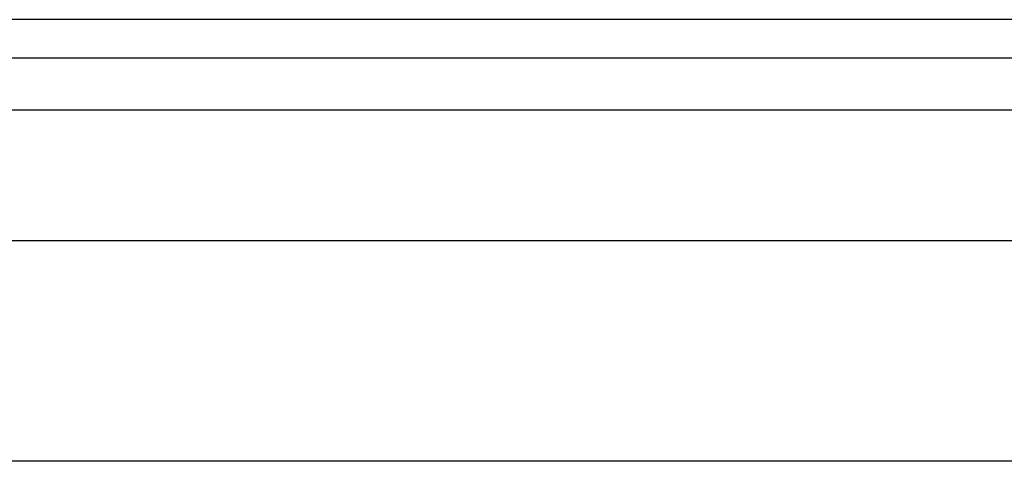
# Model space of a CAD drawing. Header units: inches. Extents: x 5 to 161, y 9 to 87.
# Tile 129 of 195: x 13.042 to 14.795, y 61.889 to 62.676. Entities that reach past the tile are written whole.
import ezdxf

# ---------------------------------------------------------------- set-up
doc = ezdxf.new("R2010")
doc.units = ezdxf.units.IN
doc.header["$MEASUREMENT"] = 0
doc.layers.add('Visible Edges(ANSI)', color=7, linetype='Continuous', lineweight=25)
doc.layers.add('Visible Tangent Edges(ANSI)', color=7, linetype='Continuous', lineweight=25)

msp = doc.modelspace()

# ---------------------------------------------------------------- linework, layer by layer
at = {"layer": 'Visible Edges(ANSI)'}
for p, q in [((34.4775, 62.6761), (4.8815, 62.6761)), ((4.8815, 62.6081), (34.4775, 62.6081)), ((5.5972, 62.2824), (33.7414, 62.2824)), ((33.7414, 61.8887), (5.5972, 61.8887))]:
    msp.add_line(p, q, dxfattribs=at)
at = {"layer": 'Visible Tangent Edges(ANSI)'}
msp.add_line((4.8815, 62.5151), (34.4775, 62.5151), dxfattribs=at)

doc.saveas('drawing.dxf')
